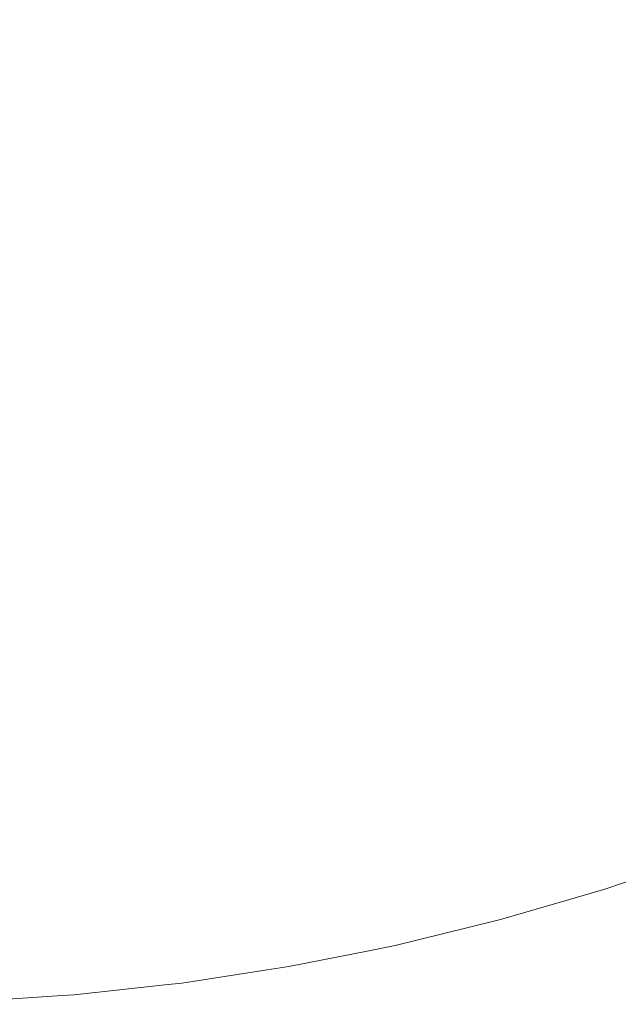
# Model space of a CAD drawing. Header units: centimetres. Extents: x -25.9 to 27.4, y -25.9 to -24.1.
# Tile 120 of 200: x 9.2845 to 9.3327, y -25.56 to -25.4808. Entities that reach past the tile are written whole.
import ezdxf

# ---------------------------------------------------------------- set-up
doc = ezdxf.new("R2010")
doc.units = ezdxf.units.CM
doc.header["$LTSCALE"] = 2.54
doc.layers.add('Lucido design-1', color=7, linetype='Continuous')

# ---------------------------------------------------------------- blocks, each defined once
blk = doc.blocks.new('Gruppo-4-1')
at = {"color": 7, "linetype": 'Continuous', "lineweight": 9}
blk.add_3dface([(-25.828561, -24.16, 708.420708), (-25.828561, -25.76, 708.420708), (27.271439, -25.76, 708.420708), (27.271439, -24.16, 708.420708)], dxfattribs=at)
for points, invisible_edges in [([(9.320702, -25.478931, 708.016492), (9.315467, -25.480967, 708.016492), (9.314085, -25.47717, 708.017613), (9.319155, -25.475199, 708.017613)], 15), ([(9.303711, -25.480441, 708.017613), (9.298426, -25.481734, 708.017613), (9.297542, -25.477744, 708.018563), (9.302653, -25.476493, 708.018563)], 15), ([(9.327527, -25.480282, 708.015205), (9.322227, -25.482614, 708.015205), (9.320702, -25.478931, 708.016492), (9.325842, -25.476669, 708.016492)], 15), ([(9.315467, -25.480967, 708.016492), (9.310149, -25.482772, 708.016492), (9.308934, -25.478919, 708.017613), (9.314085, -25.47717, 708.017613)], 15), ([(9.298426, -25.481734, 708.017613), (9.293091, -25.482796, 708.017613), (9.292381, -25.47877, 708.018563), (9.297542, -25.477744, 708.018563)], 15), ([(9.334533, -25.481203, 708.013754), (9.329186, -25.483839, 708.013754), (9.327527, -25.480282, 708.015205), (9.33272, -25.477721, 708.015205)], 15), ([(9.293091, -25.482796, 708.017613), (9.287714, -25.483623, 708.017613), (9.28718, -25.479571, 708.018563), (9.292381, -25.47877, 708.018563)], 15), ([(9.310149, -25.482772, 708.016492), (9.304756, -25.484344, 708.016492), (9.303711, -25.480441, 708.017613), (9.308934, -25.478919, 708.017613)], 15), ([(9.322227, -25.482614, 708.015205), (9.31683, -25.484713, 708.015205), (9.315467, -25.480967, 708.016492), (9.320702, -25.478931, 708.016492)], 15), ([(9.287714, -25.483623, 708.017613), (9.282306, -25.484216, 708.017613), (9.28195, -25.480143, 708.018563), (9.28718, -25.479571, 708.018563)], 15), ([(9.304756, -25.484344, 708.016492), (9.299301, -25.485679, 708.016492), (9.298426, -25.481734, 708.017613), (9.303711, -25.480441, 708.017613)], 15), ([(9.329186, -25.483839, 708.013754), (9.323729, -25.48624, 708.013754), (9.322227, -25.482614, 708.015205), (9.327527, -25.480282, 708.015205)], 15), ([(9.31683, -25.484713, 708.015205), (9.311347, -25.486574, 708.015205), (9.310149, -25.482772, 708.016492), (9.315467, -25.480967, 708.016492)], 15), ([(9.336314, -25.484624, 708.012141), (9.330816, -25.487335, 708.012141), (9.329186, -25.483839, 708.013754), (9.334533, -25.481203, 708.013754)], 15), ([(9.299301, -25.485679, 708.016492), (9.293792, -25.486775, 708.016492), (9.293091, -25.482796, 708.017613), (9.298426, -25.481734, 708.017613)], 15), ([(9.293792, -25.486775, 708.016492), (9.288241, -25.487629, 708.016492), (9.287714, -25.483623, 708.017613), (9.293091, -25.482796, 708.017613)], 15), ([(9.311347, -25.486574, 708.015205), (9.305788, -25.488194, 708.015205), (9.304756, -25.484344, 708.016492), (9.310149, -25.482772, 708.016492)], 15), ([(9.323729, -25.48624, 708.013754), (9.318173, -25.488401, 708.013754), (9.31683, -25.484713, 708.015205), (9.322227, -25.482614, 708.015205)], 15), ([(9.288241, -25.487629, 708.016492), (9.282658, -25.488241, 708.016492), (9.282306, -25.484216, 708.017613), (9.287714, -25.483623, 708.017613)], 15), ([(9.330816, -25.487335, 708.012141), (9.325205, -25.489804, 708.012141), (9.323729, -25.48624, 708.013754), (9.329186, -25.483839, 708.013754)], 15), ([(9.305788, -25.488194, 708.015205), (9.300164, -25.489571, 708.015205), (9.299301, -25.485679, 708.016492), (9.304756, -25.484344, 708.016492)], 15), ([(9.318173, -25.488401, 708.013754), (9.312528, -25.490317, 708.013754), (9.311347, -25.486574, 708.015205), (9.31683, -25.484713, 708.015205)], 15), ([(9.338061, -25.48798, 708.010369), (9.332415, -25.490764, 708.010369), (9.330816, -25.487335, 708.012141), (9.336314, -25.484624, 708.012141)], 15), ([(9.300164, -25.489571, 708.015205), (9.294485, -25.4907, 708.015205), (9.293792, -25.486775, 708.016492), (9.299301, -25.485679, 708.016492)], 15), ([(9.325205, -25.489804, 708.012141), (9.319492, -25.492026, 708.012141), (9.318173, -25.488401, 708.013754), (9.323729, -25.48624, 708.013754)], 15), ([(9.294485, -25.4907, 708.015205), (9.288762, -25.491581, 708.015205), (9.288241, -25.487629, 708.016492), (9.293792, -25.486775, 708.016492)], 15), ([(9.312528, -25.490317, 708.013754), (9.306804, -25.491986, 708.013754), (9.305788, -25.488194, 708.015205), (9.311347, -25.486574, 708.015205)], 15), ([(9.288762, -25.491581, 708.015205), (9.283006, -25.492212, 708.015205), (9.282658, -25.488241, 708.016492), (9.288241, -25.487629, 708.016492)], 15), ([(9.332415, -25.490764, 708.010369), (9.326653, -25.493299, 708.010369), (9.325205, -25.489804, 708.012141), (9.330816, -25.487335, 708.012141)], 15), ([(9.306804, -25.491986, 708.013754), (9.301013, -25.493403, 708.013754), (9.300164, -25.489571, 708.015205), (9.305788, -25.488194, 708.015205)], 15), ([(9.319492, -25.492026, 708.012141), (9.313687, -25.493996, 708.012141), (9.312528, -25.490317, 708.013754), (9.318173, -25.488401, 708.013754)], 15), ([(9.33977, -25.491264, 708.008444), (9.33398, -25.49412, 708.008444), (9.332415, -25.490764, 708.010369), (9.338061, -25.48798, 708.010369)], 15), ([(9.301013, -25.493403, 708.013754), (9.295166, -25.494566, 708.013754), (9.294485, -25.4907, 708.015205), (9.300164, -25.489571, 708.015205)], 15), ([(9.313687, -25.493996, 708.012141), (9.307802, -25.495712, 708.012141), (9.306804, -25.491986, 708.013754), (9.312528, -25.490317, 708.013754)], 15), ([(9.326653, -25.493299, 708.010369), (9.320786, -25.495581, 708.010369), (9.319492, -25.492026, 708.012141), (9.325205, -25.489804, 708.012141)], 15), ([(9.295166, -25.494566, 708.013754), (9.289274, -25.495473, 708.013754), (9.288762, -25.491581, 708.015205), (9.294485, -25.4907, 708.015205)], 15), ([(9.33398, -25.49412, 708.008444), (9.32807, -25.49672, 708.008444), (9.326653, -25.493299, 708.010369), (9.332415, -25.490764, 708.010369)], 15), ([(9.289274, -25.495473, 708.013754), (9.283348, -25.496122, 708.013754), (9.283006, -25.492212, 708.015205), (9.288762, -25.491581, 708.015205)], 15), ([(9.307802, -25.495712, 708.012141), (9.301848, -25.497169, 708.012141), (9.301013, -25.493403, 708.013754), (9.306804, -25.491986, 708.013754)], 15), ([(9.320786, -25.495581, 708.010369), (9.314825, -25.497604, 708.010369), (9.313687, -25.493996, 708.012141), (9.319492, -25.492026, 708.012141)], 15), ([(9.301848, -25.497169, 708.012141), (9.295836, -25.498364, 708.012141), (9.295166, -25.494566, 708.013754), (9.301013, -25.493403, 708.013754)], 15), ([(9.32807, -25.49672, 708.008444), (9.322052, -25.49906, 708.008444), (9.320786, -25.495581, 708.010369), (9.326653, -25.493299, 708.010369)], 15), ([(9.314825, -25.497604, 708.010369), (9.308782, -25.499366, 708.010369), (9.307802, -25.495712, 708.012141), (9.313687, -25.493996, 708.012141)], 15), ([(9.335508, -25.497397, 708.006367), (9.329454, -25.50006, 708.006367), (9.32807, -25.49672, 708.008444), (9.33398, -25.49412, 708.008444)], 15), ([(9.295836, -25.498364, 708.012141), (9.289777, -25.499297, 708.012141), (9.289274, -25.495473, 708.013754), (9.295166, -25.494566, 708.013754)], 15), ([(9.289777, -25.499297, 708.012141), (9.283684, -25.499964, 708.012141), (9.283348, -25.496122, 708.013754), (9.289274, -25.495473, 708.013754)], 15), ([(9.308782, -25.499366, 708.010369), (9.302667, -25.500862, 708.010369), (9.301848, -25.497169, 708.012141), (9.307802, -25.495712, 708.012141)], 15), ([(9.322052, -25.49906, 708.008444), (9.315938, -25.501135, 708.008444), (9.314825, -25.497604, 708.010369), (9.320786, -25.495581, 708.010369)], 15), ([(9.302667, -25.500862, 708.010369), (9.296493, -25.50209, 708.010369), (9.295836, -25.498364, 708.012141), (9.301848, -25.497169, 708.012141)], 15), ([(9.329454, -25.50006, 708.006367), (9.323289, -25.502458, 708.006367), (9.322052, -25.49906, 708.008444), (9.32807, -25.49672, 708.008444)], 15), ([(9.336996, -25.500589, 708.004144), (9.330802, -25.503315, 708.004144), (9.329454, -25.50006, 708.006367), (9.335508, -25.497397, 708.006367)], 15), ([(9.315938, -25.501135, 708.008444), (9.30974, -25.502942, 708.008444), (9.308782, -25.499366, 708.010369), (9.314825, -25.497604, 708.010369)], 15), ([(9.296493, -25.50209, 708.010369), (9.290271, -25.503048, 708.010369), (9.289777, -25.499297, 708.012141), (9.295836, -25.498364, 708.012141)], 15), ([(9.323289, -25.502458, 708.006367), (9.317026, -25.504584, 708.006367), (9.315938, -25.501135, 708.008444), (9.322052, -25.49906, 708.008444)], 15), ([(9.290271, -25.503048, 708.010369), (9.284014, -25.503733, 708.010369), (9.283684, -25.499964, 708.012141), (9.289777, -25.499297, 708.012141)], 15), ([(9.30974, -25.502942, 708.008444), (9.303468, -25.504477, 708.008444), (9.302667, -25.500862, 708.010369), (9.308782, -25.499366, 708.010369)], 15), ([(9.330802, -25.503315, 708.004144), (9.324494, -25.505768, 708.004144), (9.323289, -25.502458, 708.006367), (9.329454, -25.50006, 708.006367)], 15), ([(9.338444, -25.503693, 708.001777), (9.332112, -25.506479, 708.001777), (9.330802, -25.503315, 708.004144), (9.336996, -25.500589, 708.004144)], 15), ([(9.303468, -25.504477, 708.008444), (9.297136, -25.505736, 708.008444), (9.296493, -25.50209, 708.010369), (9.302667, -25.500862, 708.010369)], 15), ([(9.317026, -25.504584, 708.006367), (9.310676, -25.506435, 708.006367), (9.30974, -25.502942, 708.008444), (9.315938, -25.501135, 708.008444)], 15), ([(9.297136, -25.505736, 708.008444), (9.290754, -25.506719, 708.008444), (9.290271, -25.503048, 708.010369), (9.296493, -25.50209, 708.010369)], 15), ([(9.310676, -25.506435, 708.006367), (9.304251, -25.508007, 708.006367), (9.303468, -25.504477, 708.008444), (9.30974, -25.502942, 708.008444)], 15), ([(9.324494, -25.505768, 708.004144), (9.318085, -25.507944, 708.004144), (9.317026, -25.504584, 708.006367), (9.323289, -25.502458, 708.006367)], 15), ([(9.290754, -25.506719, 708.008444), (9.284336, -25.507421, 708.008444), (9.284014, -25.503733, 708.010369), (9.290271, -25.503048, 708.010369)], 15), ([(9.332112, -25.506479, 708.001777), (9.325665, -25.508986, 708.001777), (9.324494, -25.505768, 708.004144), (9.330802, -25.503315, 708.004144)], 15), ([(9.339847, -25.506702, 707.999273), (9.333383, -25.509546, 707.999273), (9.332112, -25.506479, 708.001777), (9.338444, -25.503693, 708.001777)], 15), ([(9.304251, -25.508007, 708.006367), (9.297764, -25.509297, 708.006367), (9.297136, -25.505736, 708.008444), (9.303468, -25.504477, 708.008444)], 15), ([(9.318085, -25.507944, 708.004144), (9.311587, -25.509838, 708.004144), (9.310676, -25.506435, 708.006367), (9.317026, -25.504584, 708.006367)], 15), ([(9.297764, -25.509297, 708.006367), (9.291226, -25.510303, 708.006367), (9.290754, -25.506719, 708.008444), (9.297136, -25.505736, 708.008444)], 15), ([(9.325665, -25.508986, 708.001777), (9.319115, -25.511209, 708.001777), (9.318085, -25.507944, 708.004144), (9.324494, -25.505768, 708.004144)], 15), ([(9.291226, -25.510303, 708.006367), (9.284651, -25.511023, 708.006367), (9.284336, -25.507421, 708.008444), (9.290754, -25.506719, 708.008444)], 15), ([(9.311587, -25.509838, 708.004144), (9.305013, -25.511446, 708.004144), (9.304251, -25.508007, 708.006367), (9.310676, -25.506435, 708.006367)], 15), ([(9.333383, -25.509546, 707.999273), (9.326801, -25.512106, 707.999273), (9.325665, -25.508986, 708.001777), (9.332112, -25.506479, 708.001777)], 15), ([(9.284651, -25.511023, 708.006367), (9.278051, -25.511456, 708.006367), (9.277894, -25.507844, 708.008444), (9.284336, -25.507421, 708.008444)], 15), ([(9.305013, -25.511446, 708.004144), (9.298375, -25.512767, 708.004144), (9.297764, -25.509297, 708.006367), (9.304251, -25.508007, 708.006367)], 15), ([(9.319115, -25.511209, 708.001777), (9.312474, -25.513145, 708.001777), (9.311587, -25.509838, 708.004144), (9.318085, -25.507944, 708.004144)], 15), ([(9.298375, -25.512767, 708.004144), (9.291686, -25.513796, 708.004144), (9.291226, -25.510303, 708.006367), (9.297764, -25.509297, 708.006367)], 15), ([(9.326801, -25.512106, 707.999273), (9.320113, -25.514376, 707.999273), (9.319115, -25.511209, 708.001777), (9.325665, -25.508986, 708.001777)], 15), ([(9.312474, -25.513145, 708.001777), (9.305755, -25.514789, 708.001777), (9.305013, -25.511446, 708.004144), (9.311587, -25.509838, 708.004144)], 15), ([(9.334611, -25.512512, 707.996635), (9.327898, -25.515122, 707.996635), (9.326801, -25.512106, 707.999273), (9.333383, -25.509546, 707.999273)], 15), ([(9.291686, -25.513796, 708.004144), (9.284958, -25.514533, 708.004144), (9.284651, -25.511023, 708.006367), (9.291226, -25.510303, 708.006367)], 15), ([(9.284958, -25.514533, 708.004144), (9.278205, -25.514976, 708.004144), (9.278051, -25.511456, 708.006367), (9.284651, -25.511023, 708.006367)], 15), ([(9.305755, -25.514789, 708.001777), (9.29897, -25.516139, 708.001777), (9.298375, -25.512767, 708.004144), (9.305013, -25.511446, 708.004144)], 15), ([(9.320113, -25.514376, 707.999273), (9.313333, -25.516352, 707.999273), (9.312474, -25.513145, 708.001777), (9.319115, -25.511209, 708.001777)], 15), ([(9.327898, -25.515122, 707.996635), (9.321078, -25.517437, 707.996635), (9.320113, -25.514376, 707.999273), (9.326801, -25.512106, 707.999273)], 15), ([(9.335796, -25.515372, 707.993869), (9.328957, -25.518031, 707.993869), (9.327898, -25.515122, 707.996635), (9.334611, -25.512512, 707.996635)], 15), ([(9.29897, -25.516139, 708.001777), (9.292133, -25.517191, 708.001777), (9.291686, -25.513796, 708.004144), (9.298375, -25.512767, 708.004144)], 15), ([(9.313333, -25.516352, 707.999273), (9.306473, -25.518031, 707.999273), (9.305755, -25.514789, 708.001777), (9.312474, -25.513145, 708.001777)], 15), ([(9.292133, -25.517191, 708.001777), (9.285257, -25.517944, 708.001777), (9.284958, -25.514533, 708.004144), (9.291686, -25.513796, 708.004144)], 15), ([(9.285257, -25.517944, 708.001777), (9.278354, -25.518397, 708.001777), (9.278205, -25.514976, 708.004144), (9.284958, -25.514533, 708.004144)], 15), ([(9.306473, -25.518031, 707.999273), (9.299547, -25.519408, 707.999273), (9.29897, -25.516139, 708.001777), (9.305755, -25.514789, 708.001777)], 15), ([(9.321078, -25.517437, 707.996635), (9.314164, -25.519453, 707.996635), (9.313333, -25.516352, 707.999273), (9.320113, -25.514376, 707.999273)], 15), ([(9.328957, -25.518031, 707.993869), (9.322009, -25.520389, 707.993869), (9.321078, -25.517437, 707.996635), (9.327898, -25.515122, 707.996635)], 15), ([(9.336767, -25.517716, 707.991419), (9.329825, -25.520416, 707.991419), (9.328957, -25.518031, 707.993869), (9.335796, -25.515372, 707.993869)], 15), ([(9.299547, -25.519408, 707.999273), (9.292567, -25.520483, 707.999273), (9.292133, -25.517191, 708.001777), (9.29897, -25.516139, 708.001777)], 15), ([(9.314164, -25.519453, 707.996635), (9.307168, -25.521165, 707.996635), (9.306473, -25.518031, 707.999273), (9.313333, -25.516352, 707.999273)], 15), ([(9.292567, -25.520483, 707.999273), (9.285546, -25.521252, 707.999273), (9.285257, -25.517944, 708.001777), (9.292133, -25.517191, 708.001777)], 15), ([(9.285546, -25.521252, 707.999273), (9.278499, -25.521713, 707.999273), (9.278354, -25.518397, 708.001777), (9.285257, -25.517944, 708.001777)], 15), ([(9.307168, -25.521165, 707.996635), (9.300104, -25.52257, 707.996635), (9.299547, -25.519408, 707.999273), (9.306473, -25.518031, 707.999273)], 15), ([(9.322009, -25.520389, 707.993869), (9.314965, -25.522443, 707.993869), (9.314164, -25.519453, 707.996635), (9.321078, -25.517437, 707.996635)], 15), ([(9.329825, -25.520416, 707.991419), (9.322772, -25.52281, 707.991419), (9.322009, -25.520389, 707.993869), (9.328957, -25.518031, 707.993869)], 15), ([(9.337865, -25.520367, 707.988429), (9.330806, -25.523112, 707.988429), (9.329825, -25.520416, 707.991419), (9.336767, -25.517716, 707.991419)], 15), ([(9.300104, -25.52257, 707.996635), (9.292986, -25.523665, 707.996635), (9.292567, -25.520483, 707.999273), (9.299547, -25.519408, 707.999273)], 15), ([(9.314965, -25.522443, 707.993869), (9.307838, -25.524187, 707.993869), (9.307168, -25.521165, 707.996635), (9.314164, -25.519453, 707.996635)], 15), ([(9.322772, -25.52281, 707.991419), (9.315622, -25.524894, 707.991419), (9.314965, -25.522443, 707.993869), (9.322009, -25.520389, 707.993869)], 15), ([(9.330806, -25.523112, 707.988429), (9.323635, -25.525546, 707.988429), (9.322772, -25.52281, 707.991419), (9.329825, -25.520416, 707.991419)], 15), ([(9.338913, -25.522899, 707.985324), (9.331744, -25.525687, 707.985324), (9.330806, -25.523112, 707.988429), (9.337865, -25.520367, 707.988429)], 15), ([(9.285826, -25.52445, 707.996635), (9.278639, -25.524921, 707.996635), (9.278499, -25.521713, 707.999273), (9.285546, -25.521252, 707.999273)], 15), ([(9.292986, -25.523665, 707.996635), (9.285826, -25.52445, 707.996635), (9.285546, -25.521252, 707.999273), (9.292567, -25.520483, 707.999273)], 15), ([(9.307838, -25.524187, 707.993869), (9.300642, -25.525618, 707.993869), (9.300104, -25.52257, 707.996635), (9.307168, -25.521165, 707.996635)], 15), ([(9.300642, -25.525618, 707.993869), (9.29339, -25.526734, 707.993869), (9.292986, -25.523665, 707.996635), (9.300104, -25.52257, 707.996635)], 15), ([(9.315622, -25.524894, 707.991419), (9.308387, -25.526664, 707.991419), (9.307838, -25.524187, 707.993869), (9.314965, -25.522443, 707.993869)], 15), ([(9.323635, -25.525546, 707.988429), (9.316364, -25.527665, 707.988429), (9.315622, -25.524894, 707.991419), (9.322772, -25.52281, 707.991419)], 15), ([(9.331744, -25.525687, 707.985324), (9.324459, -25.52816, 707.985324), (9.323635, -25.525546, 707.988429), (9.330806, -25.523112, 707.988429)], 15), ([(9.339911, -25.525308, 707.982112), (9.332636, -25.528137, 707.982112), (9.331744, -25.525687, 707.985324), (9.338913, -25.522899, 707.985324)], 15), ([(9.29339, -25.526734, 707.993869), (9.286096, -25.527533, 707.993869), (9.285826, -25.52445, 707.996635), (9.292986, -25.523665, 707.996635)], 15), ([(9.308387, -25.526664, 707.991419), (9.301082, -25.528117, 707.991419), (9.300642, -25.525618, 707.993869), (9.307838, -25.524187, 707.993869)], 15), ([(9.286096, -25.527533, 707.993869), (9.278774, -25.528013, 707.993869), (9.278639, -25.524921, 707.996635), (9.285826, -25.52445, 707.996635)], 15), ([(9.316364, -25.527665, 707.988429), (9.309008, -25.529465, 707.988429), (9.308387, -25.526664, 707.991419), (9.315622, -25.524894, 707.991419)], 15), ([(9.301082, -25.528117, 707.991419), (9.293721, -25.52925, 707.991419), (9.29339, -25.526734, 707.993869), (9.300642, -25.525618, 707.993869)], 15), ([(9.324459, -25.52816, 707.985324), (9.317074, -25.530312, 707.985324), (9.316364, -25.527665, 707.988429), (9.323635, -25.525546, 707.988429)], 15), ([(9.332636, -25.528137, 707.982112), (9.325243, -25.530647, 707.982112), (9.324459, -25.52816, 707.985324), (9.331744, -25.525687, 707.985324)], 15), ([(9.340857, -25.52759, 707.978797), (9.333481, -25.530459, 707.978797), (9.332636, -25.528137, 707.982112), (9.339911, -25.525308, 707.982112)], 15), ([(9.293721, -25.52925, 707.991419), (9.286317, -25.530061, 707.991419), (9.286096, -25.527533, 707.993869), (9.29339, -25.526734, 707.993869)], 15), ([(9.309008, -25.529465, 707.988429), (9.30158, -25.530943, 707.988429), (9.301082, -25.528117, 707.991419), (9.308387, -25.526664, 707.991419)], 15), ([(9.286317, -25.530061, 707.991419), (9.278885, -25.530548, 707.991419), (9.278774, -25.528013, 707.993869), (9.286096, -25.527533, 707.993869)], 15), ([(9.30158, -25.530943, 707.988429), (9.294095, -25.532095, 707.988429), (9.293721, -25.52925, 707.991419), (9.301082, -25.528117, 707.991419)], 15), ([(9.317074, -25.530312, 707.985324), (9.309601, -25.532141, 707.985324), (9.309008, -25.529465, 707.988429), (9.316364, -25.527665, 707.988429)], 15), ([(9.325243, -25.530647, 707.982112), (9.317749, -25.532831, 707.982112), (9.317074, -25.530312, 707.985324), (9.324459, -25.52816, 707.985324)], 15), ([(9.333481, -25.530459, 707.978797), (9.325986, -25.533003, 707.978797), (9.325243, -25.530647, 707.982112), (9.332636, -25.528137, 707.982112)], 15), ([(9.294095, -25.532095, 707.988429), (9.286567, -25.532919, 707.988429), (9.286317, -25.530061, 707.991419), (9.293721, -25.52925, 707.991419)], 15), ([(9.309601, -25.532141, 707.985324), (9.302056, -25.533642, 707.985324), (9.30158, -25.530943, 707.988429), (9.309008, -25.529465, 707.988429)], 15), ([(9.286567, -25.532919, 707.988429), (9.27901, -25.533415, 707.988429), (9.278885, -25.530548, 707.991419), (9.286317, -25.530061, 707.991419)], 15), ([(9.317749, -25.532831, 707.982112), (9.310166, -25.534687, 707.982112), (9.309601, -25.532141, 707.985324), (9.317074, -25.530312, 707.985324)], 15), ([(9.325986, -25.533003, 707.978797), (9.318388, -25.535218, 707.978797), (9.317749, -25.532831, 707.982112), (9.325243, -25.530647, 707.982112)], 15), ([(9.334277, -25.532648, 707.975386), (9.326687, -25.535225, 707.975386), (9.325986, -25.533003, 707.978797), (9.333481, -25.530459, 707.978797)], 15), ([(9.302056, -25.533642, 707.985324), (9.294453, -25.534812, 707.985324), (9.294095, -25.532095, 707.988429), (9.30158, -25.530943, 707.988429)], 15), ([(9.294453, -25.534812, 707.985324), (9.286806, -25.53565, 707.985324), (9.286567, -25.532919, 707.988429), (9.294095, -25.532095, 707.988429)], 15), ([(9.310166, -25.534687, 707.982112), (9.302509, -25.53621, 707.982112), (9.302056, -25.533642, 707.985324), (9.309601, -25.532141, 707.985324)], 15), ([(9.286806, -25.53565, 707.985324), (9.27913, -25.536153, 707.985324), (9.27901, -25.533415, 707.988429), (9.286567, -25.532919, 707.988429)], 15), ([(9.318388, -25.535218, 707.978797), (9.3107, -25.537099, 707.978797), (9.310166, -25.534687, 707.982112), (9.317749, -25.532831, 707.982112)], 15), ([(9.326687, -25.535225, 707.975386), (9.318991, -25.537468, 707.975386), (9.318388, -25.535218, 707.978797), (9.325986, -25.533003, 707.978797)], 15), ([(9.335024, -25.534701, 707.971885), (9.327344, -25.537308, 707.971885), (9.326687, -25.535225, 707.975386), (9.334277, -25.532648, 707.975386)], 15), ([(9.302509, -25.53621, 707.982112), (9.294793, -25.537397, 707.982112), (9.294453, -25.534812, 707.985324), (9.302056, -25.533642, 707.985324)], 15), ([(9.3107, -25.537099, 707.978797), (9.302938, -25.538643, 707.978797), (9.302509, -25.53621, 707.982112), (9.310166, -25.534687, 707.982112)], 15), ([(9.335721, -25.536615, 707.968299), (9.327956, -25.539251, 707.968299), (9.327344, -25.537308, 707.971885), (9.335024, -25.534701, 707.971885)], 15), ([(9.294793, -25.537397, 707.982112), (9.287033, -25.538247, 707.982112), (9.286806, -25.53565, 707.985324), (9.294453, -25.534812, 707.985324)], 15), ([(9.318991, -25.537468, 707.975386), (9.311205, -25.539373, 707.975386), (9.3107, -25.537099, 707.978797), (9.318388, -25.535218, 707.978797)], 15), ([(9.327344, -25.537308, 707.971885), (9.319556, -25.539578, 707.971885), (9.318991, -25.537468, 707.975386), (9.326687, -25.535225, 707.975386)], 15), ([(9.287033, -25.538247, 707.982112), (9.279243, -25.538758, 707.982112), (9.27913, -25.536153, 707.985324), (9.286806, -25.53565, 707.985324)], 15), ([(9.302938, -25.538643, 707.978797), (9.295116, -25.539847, 707.978797), (9.294793, -25.537397, 707.982112), (9.302509, -25.53621, 707.982112)], 15), ([(9.311205, -25.539373, 707.975386), (9.303343, -25.540937, 707.975386), (9.302938, -25.538643, 707.978797), (9.3107, -25.537099, 707.978797)], 15), ([(9.336366, -25.538387, 707.964636), (9.328523, -25.541049, 707.964636), (9.327956, -25.539251, 707.968299), (9.335721, -25.536615, 707.968299)], 15), ([(9.295116, -25.539847, 707.978797), (9.287249, -25.540708, 707.978797), (9.287033, -25.538247, 707.982112), (9.294793, -25.537397, 707.982112)], 15), ([(9.319556, -25.539578, 707.971885), (9.311677, -25.541506, 707.971885), (9.311205, -25.539373, 707.975386), (9.318991, -25.537468, 707.975386)], 15), ([(9.327956, -25.539251, 707.968299), (9.320083, -25.541545, 707.968299), (9.319556, -25.539578, 707.971885), (9.327344, -25.537308, 707.971885)], 15), ([(9.287249, -25.540708, 707.978797), (9.279351, -25.541226, 707.978797), (9.279243, -25.538758, 707.982112), (9.287033, -25.538247, 707.982112)], 15), ([(9.303343, -25.540937, 707.975386), (9.29542, -25.542156, 707.975386), (9.295116, -25.539847, 707.978797), (9.302938, -25.538643, 707.978797)], 15), ([(9.336958, -25.540014, 707.960902), (9.329044, -25.542701, 707.960902), (9.328523, -25.541049, 707.964636), (9.336366, -25.538387, 707.964636)], 15), ([(9.311677, -25.541506, 707.971885), (9.303722, -25.543088, 707.971885), (9.303343, -25.540937, 707.975386), (9.311205, -25.539373, 707.975386)], 15), ([(9.328523, -25.541049, 707.964636), (9.320572, -25.543367, 707.964636), (9.320083, -25.541545, 707.968299), (9.327956, -25.539251, 707.968299)], 15), ([(9.29542, -25.542156, 707.975386), (9.287452, -25.543029, 707.975386), (9.287249, -25.540708, 707.978797), (9.295116, -25.539847, 707.978797)], 15), ([(9.320083, -25.541545, 707.968299), (9.312118, -25.543494, 707.968299), (9.311677, -25.541506, 707.971885), (9.319556, -25.539578, 707.971885)], 15), ([(9.337497, -25.541494, 707.957103), (9.329518, -25.544203, 707.957103), (9.329044, -25.542701, 707.960902), (9.336958, -25.540014, 707.960902)], 15), ([(9.287452, -25.543029, 707.975386), (9.279453, -25.543553, 707.975386), (9.279351, -25.541226, 707.978797), (9.287249, -25.540708, 707.978797)], 15), ([(9.303722, -25.543088, 707.971885), (9.295705, -25.544322, 707.971885), (9.29542, -25.542156, 707.975386), (9.303343, -25.540937, 707.975386)], 15), ([(9.329044, -25.542701, 707.960902), (9.32102, -25.545039, 707.960902), (9.320572, -25.543367, 707.964636), (9.328523, -25.541049, 707.964636)], 15), ([(9.312118, -25.543494, 707.968299), (9.304076, -25.545094, 707.968299), (9.303722, -25.543088, 707.971885), (9.311677, -25.541506, 707.971885)], 15), ([(9.320572, -25.543367, 707.964636), (9.312526, -25.545335, 707.964636), (9.312118, -25.543494, 707.968299), (9.320083, -25.541545, 707.968299)], 15), ([(9.337982, -25.542825, 707.953245), (9.329943, -25.545554, 707.953245), (9.329518, -25.544203, 707.957103), (9.337497, -25.541494, 707.957103)], 15), ([(9.295705, -25.544322, 707.971885), (9.287642, -25.545205, 707.971885), (9.287452, -25.543029, 707.975386), (9.29542, -25.542156, 707.975386)], 15), ([(9.287642, -25.545205, 707.971885), (9.279548, -25.545736, 707.971885), (9.279453, -25.543553, 707.975386), (9.287452, -25.543029, 707.975386)], 15), ([(9.304076, -25.545094, 707.968299), (9.295971, -25.546342, 707.968299), (9.295705, -25.544322, 707.971885), (9.303722, -25.543088, 707.971885)], 15), ([(9.32102, -25.545039, 707.960902), (9.312901, -25.547026, 707.960902), (9.312526, -25.545335, 707.964636), (9.320572, -25.543367, 707.964636)], 15), ([(9.329518, -25.544203, 707.957103), (9.321427, -25.546561, 707.957103), (9.32102, -25.545039, 707.960902), (9.329044, -25.542701, 707.960902)], 15), ([(9.338411, -25.544005, 707.949337), (9.330321, -25.546752, 707.949337), (9.329943, -25.545554, 707.953245), (9.337982, -25.542825, 707.953245)], 15), ([(9.312526, -25.545335, 707.964636), (9.304403, -25.546951, 707.964636), (9.304076, -25.545094, 707.968299), (9.312118, -25.543494, 707.968299)], 15), ([(9.329943, -25.545554, 707.953245), (9.321794, -25.547929, 707.953245), (9.321427, -25.546561, 707.957103), (9.329518, -25.544203, 707.957103)], 15), ([(9.338785, -25.545033, 707.945383), (9.33065, -25.547794, 707.945383), (9.330321, -25.546752, 707.949337), (9.338411, -25.544005, 707.949337)], 15), ([(9.295971, -25.546342, 707.968299), (9.287819, -25.547234, 707.968299), (9.287642, -25.545205, 707.971885), (9.295705, -25.544322, 707.971885)], 15), ([(9.287819, -25.547234, 707.968299), (9.279637, -25.547771, 707.968299), (9.279548, -25.545736, 707.971885), (9.287642, -25.545205, 707.971885)], 15), ([(9.304403, -25.546951, 707.964636), (9.296217, -25.548211, 707.964636), (9.295971, -25.546342, 707.968299), (9.304076, -25.545094, 707.968299)], 15), ([(9.312901, -25.547026, 707.960902), (9.304704, -25.548657, 707.960902), (9.304403, -25.546951, 707.964636), (9.312526, -25.545335, 707.964636)], 15), ([(9.321427, -25.546561, 707.957103), (9.313242, -25.548564, 707.957103), (9.312901, -25.547026, 707.960902), (9.32102, -25.545039, 707.960902)], 15), ([(9.330321, -25.546752, 707.949337), (9.322119, -25.549142, 707.949337), (9.321794, -25.547929, 707.953245), (9.329943, -25.545554, 707.953245)], 15), ([(9.339103, -25.545907, 707.941392), (9.33093, -25.548681, 707.941392), (9.33065, -25.547794, 707.945383), (9.338785, -25.545033, 707.945383)], 15), ([(9.296217, -25.548211, 707.964636), (9.287984, -25.549113, 707.964636), (9.287819, -25.547234, 707.968299), (9.295971, -25.546342, 707.968299)], 15), ([(9.321794, -25.547929, 707.953245), (9.313549, -25.549947, 707.953245), (9.313242, -25.548564, 707.957103), (9.321427, -25.546561, 707.957103)], 15), ([(9.339365, -25.546625, 707.937369), (9.331159, -25.54941, 707.937369), (9.33093, -25.548681, 707.941392), (9.339103, -25.545907, 707.941392)], 15), ([(9.287984, -25.549113, 707.964636), (9.279719, -25.549654, 707.964636), (9.279637, -25.547771, 707.968299), (9.287819, -25.547234, 707.968299)], 15), ([(9.304704, -25.548657, 707.960902), (9.296443, -25.549928, 707.960902), (9.296217, -25.548211, 707.964636), (9.304403, -25.546951, 707.964636)], 15), ([(9.313242, -25.548564, 707.957103), (9.304977, -25.550208, 707.957103), (9.304704, -25.548657, 707.960902), (9.312901, -25.547026, 707.960902)], 15), ([(9.33065, -25.547794, 707.945383), (9.322402, -25.550199, 707.945383), (9.322119, -25.549142, 707.949337), (9.330321, -25.546752, 707.949337)], 15), ([(9.339569, -25.547188, 707.933322), (9.33134, -25.549982, 707.933322), (9.331159, -25.54941, 707.937369), (9.339365, -25.546625, 707.937369)], 15), ([(9.339717, -25.547594, 707.929258), (9.33147, -25.550394, 707.929258), (9.33134, -25.549982, 707.933322), (9.339569, -25.547188, 707.933322)], 15), ([(9.322119, -25.549142, 707.949337), (9.313821, -25.551173, 707.949337), (9.313549, -25.549947, 707.953245), (9.321794, -25.547929, 707.953245)], 15), ([(9.33093, -25.548681, 707.941392), (9.322643, -25.551096, 707.941392), (9.322402, -25.550199, 707.945383), (9.33065, -25.547794, 707.945383)], 15), ([(9.339808, -25.547844, 707.925183), (9.33155, -25.550648, 707.925183), (9.33147, -25.550394, 707.929258), (9.339717, -25.547594, 707.929258)], 15), ([(9.339842, -25.547937, 707.921253), (9.331579, -25.550742, 707.921253), (9.33155, -25.550648, 707.925183), (9.339808, -25.547844, 707.925183)], 15), ([(9.336683, -25.549011, 707.920708), (9.33158, -25.550743, 707.920708), (9.331579, -25.550742, 707.921253), (9.339842, -25.547937, 707.921253)], 14), ([(9.339849, -25.547957, 707.718736), (9.331586, -25.550762, 707.718736), (9.33158, -25.550743, 707.720708), (9.336683, -25.549011, 707.720708)], 11), ([(9.339903, -25.548106, 707.714748), (9.331633, -25.550913, 707.714748), (9.331586, -25.550762, 707.718736), (9.339849, -25.547957, 707.718736)], 15), ([(9.340012, -25.548404, 707.710763), (9.331729, -25.551216, 707.710763), (9.331633, -25.550913, 707.714748), (9.339903, -25.548106, 707.714748)], 15), ([(9.296443, -25.549928, 707.960902), (9.288135, -25.550838, 707.960902), (9.287984, -25.549113, 707.964636), (9.296217, -25.548211, 707.964636)], 15), ([(9.304977, -25.550208, 707.957103), (9.296649, -25.55149, 707.957103), (9.296443, -25.549928, 707.960902), (9.304704, -25.548657, 707.960902)], 15), ([(9.313549, -25.549947, 707.953245), (9.305223, -25.551603, 707.953245), (9.304977, -25.550208, 707.957103), (9.313242, -25.548564, 707.957103)], 15), ([(9.331159, -25.54941, 707.937369), (9.322841, -25.551835, 707.937369), (9.322643, -25.551096, 707.941392), (9.33093, -25.548681, 707.941392)], 15), ([(9.340176, -25.548853, 707.706789), (9.331872, -25.551672, 707.706789), (9.331729, -25.551216, 707.710763), (9.340012, -25.548404, 707.710763)], 15), ([(9.340394, -25.549452, 707.702832), (9.332064, -25.55228, 707.702832), (9.331872, -25.551672, 707.706789), (9.340176, -25.548853, 707.706789)], 15), ([(9.288135, -25.550838, 707.960902), (9.279795, -25.551385, 707.960902), (9.279719, -25.549654, 707.964636), (9.287984, -25.549113, 707.964636)], 15), ([(9.322402, -25.550199, 707.945383), (9.314057, -25.55224, 707.945383), (9.313821, -25.551173, 707.949337), (9.322119, -25.549142, 707.949337)], 15), ([(9.33134, -25.549982, 707.933322), (9.322996, -25.552414, 707.933322), (9.322841, -25.551835, 707.937369), (9.331159, -25.54941, 707.937369)], 15), ([(9.33158, -25.550743, 707.920708), (9.336683, -25.549011, 707.920708), (9.336683, -25.549011, 707.720708), (9.33158, -25.550743, 707.720708)], 10), ([(9.340666, -25.550201, 707.698898), (9.332304, -25.553039, 707.698898), (9.332064, -25.55228, 707.702832), (9.340394, -25.549452, 707.702832)], 15), ([(9.296649, -25.55149, 707.957103), (9.288272, -25.552407, 707.957103), (9.288135, -25.550838, 707.960902), (9.296443, -25.549928, 707.960902)], 15), ([(9.305223, -25.551603, 707.953245), (9.296834, -25.552894, 707.953245), (9.296649, -25.55149, 707.957103), (9.304977, -25.550208, 707.957103)], 15), ([(9.313821, -25.551173, 707.949337), (9.305441, -25.55284, 707.949337), (9.305223, -25.551603, 707.953245), (9.313549, -25.549947, 707.953245)], 15), ([(9.322643, -25.551096, 707.941392), (9.314258, -25.553148, 707.941392), (9.314057, -25.55224, 707.945383), (9.322402, -25.550199, 707.945383)], 15), ([(9.33147, -25.550394, 707.929258), (9.323108, -25.552831, 707.929258), (9.322996, -25.552414, 707.933322), (9.33134, -25.549982, 707.933322)], 15), ([(9.33155, -25.550648, 707.925183), (9.323176, -25.553088, 707.925183), (9.323108, -25.552831, 707.929258), (9.33147, -25.550394, 707.929258)], 15), ([(9.340993, -25.551098, 707.694995), (9.332591, -25.55395, 707.694995), (9.332304, -25.553039, 707.698898), (9.340666, -25.550201, 707.698898)], 15), ([(9.288272, -25.552407, 707.957103), (9.279863, -25.552958, 707.957103), (9.279795, -25.551385, 707.960902), (9.288135, -25.550838, 707.960902)], 15), ([(9.314057, -25.55224, 707.945383), (9.305631, -25.553917, 707.945383), (9.305441, -25.55284, 707.949337), (9.313821, -25.551173, 707.949337)], 15), ([(9.322841, -25.551835, 707.937369), (9.314424, -25.553895, 707.937369), (9.314258, -25.553148, 707.941392), (9.322643, -25.551096, 707.941392)], 15), ([(9.331579, -25.550742, 707.921253), (9.323202, -25.553184, 707.921253), (9.323176, -25.553088, 707.925183), (9.33155, -25.550648, 707.925183)], 15), ([(9.328739, -25.551571, 707.920708), (9.323202, -25.553185, 707.920708), (9.323202, -25.553184, 707.921253), (9.331579, -25.550742, 707.921253)], 14), ([(9.331586, -25.550762, 707.718736), (9.323207, -25.553204, 707.718736), (9.323202, -25.553185, 707.720708), (9.328739, -25.551571, 707.720708)], 11), ([(9.331633, -25.550913, 707.714748), (9.323248, -25.553357, 707.714748), (9.323207, -25.553204, 707.718736), (9.331586, -25.550762, 707.718736)], 15), ([(9.331729, -25.551216, 707.710763), (9.323331, -25.553664, 707.710763), (9.323248, -25.553357, 707.714748), (9.331633, -25.550913, 707.714748)], 15), ([(9.331872, -25.551672, 707.706789), (9.323454, -25.554125, 707.706789), (9.323331, -25.553664, 707.710763), (9.331729, -25.551216, 707.710763)], 15), ([(9.331579, -25.550742, 707.921253), (9.33158, -25.550743, 707.920708), (9.328739, -25.551571, 707.920708)], 9), ([(9.328739, -25.551571, 707.720708), (9.33158, -25.550743, 707.720708), (9.331586, -25.550762, 707.718736)], 10), ([(9.33158, -25.550743, 707.720708), (9.328739, -25.551571, 707.720708), (9.328739, -25.551571, 707.920708), (9.33158, -25.550743, 707.920708)], 10), ([(9.341373, -25.552144, 707.691128), (9.332925, -25.555011, 707.691128), (9.332591, -25.55395, 707.694995), (9.340993, -25.551098, 707.694995)], 15), ([(9.296834, -25.552894, 707.953245), (9.288395, -25.553818, 707.953245), (9.288272, -25.552407, 707.957103), (9.296649, -25.55149, 707.957103)], 15), ([(9.305441, -25.55284, 707.949337), (9.296998, -25.554139, 707.949337), (9.296834, -25.552894, 707.953245), (9.305223, -25.551603, 707.953245)], 15), ([(9.322996, -25.552414, 707.933322), (9.314554, -25.554479, 707.933322), (9.314424, -25.553895, 707.937369), (9.322841, -25.551835, 707.937369)], 15), ([(9.323202, -25.553185, 707.920708), (9.328739, -25.551571, 707.920708), (9.328739, -25.551571, 707.720708), (9.323202, -25.553185, 707.720708)], 10), ([(9.332064, -25.55228, 707.702832), (9.323619, -25.554741, 707.702832), (9.323454, -25.554125, 707.706789), (9.331872, -25.551672, 707.706789)], 15), ([(9.288395, -25.553818, 707.953245), (9.279925, -25.554374, 707.953245), (9.279863, -25.552958, 707.957103), (9.288272, -25.552407, 707.957103)], 15), ([(9.296998, -25.554139, 707.949337), (9.288505, -25.555069, 707.949337), (9.288395, -25.553818, 707.953245), (9.296834, -25.552894, 707.953245)], 15), ([(9.305631, -25.553917, 707.945383), (9.29714, -25.555223, 707.945383), (9.296998, -25.554139, 707.949337), (9.305441, -25.55284, 707.949337)], 15), ([(9.314258, -25.553148, 707.941392), (9.305793, -25.554832, 707.941392), (9.305631, -25.553917, 707.945383), (9.314057, -25.55224, 707.945383)], 15), ([(9.323108, -25.552831, 707.929258), (9.314647, -25.554902, 707.929258), (9.314554, -25.554479, 707.933322), (9.322996, -25.552414, 707.933322)], 15), ([(9.323176, -25.553088, 707.925183), (9.314705, -25.555161, 707.925183), (9.314647, -25.554902, 707.929258), (9.323108, -25.552831, 707.929258)], 15), ([(9.332304, -25.553039, 707.698898), (9.323825, -25.555511, 707.698898), (9.323619, -25.554741, 707.702832), (9.332064, -25.55228, 707.702832)], 15), ([(9.314424, -25.553895, 707.937369), (9.305926, -25.555585, 707.937369), (9.305793, -25.554832, 707.941392), (9.314258, -25.553148, 707.941392)], 15), ([(9.323202, -25.553184, 707.921253), (9.314726, -25.555258, 707.921253), (9.314705, -25.555161, 707.925183), (9.323176, -25.553088, 707.925183)], 15), ([(9.320703, -25.553797, 707.920708), (9.314726, -25.555259, 707.920708), (9.314726, -25.555258, 707.921253), (9.323202, -25.553184, 707.921253)], 14), ([(9.323207, -25.553204, 707.718736), (9.314731, -25.555278, 707.718736), (9.314726, -25.555259, 707.720708), (9.320703, -25.553797, 707.720708)], 11), ([(9.323248, -25.553357, 707.714748), (9.314765, -25.555433, 707.714748), (9.314731, -25.555278, 707.718736), (9.323207, -25.553204, 707.718736)], 15), ([(9.323331, -25.553664, 707.710763), (9.314834, -25.555743, 707.710763), (9.314765, -25.555433, 707.714748), (9.323248, -25.553357, 707.714748)], 15), ([(9.323454, -25.554125, 707.706789), (9.314937, -25.55621, 707.706789), (9.314834, -25.555743, 707.710763), (9.323331, -25.553664, 707.710763)], 15), ([(9.323202, -25.553184, 707.921253), (9.323202, -25.553185, 707.920708), (9.320703, -25.553797, 707.920708)], 9), ([(9.320703, -25.553797, 707.720708), (9.323202, -25.553185, 707.720708), (9.323207, -25.553204, 707.718736)], 10), ([(9.323202, -25.553185, 707.720708), (9.320703, -25.553797, 707.720708), (9.320703, -25.553797, 707.920708), (9.323202, -25.553185, 707.920708)], 10), ([(9.332591, -25.55395, 707.694995), (9.324073, -25.556433, 707.694995), (9.323825, -25.555511, 707.698898), (9.332304, -25.553039, 707.698898)], 15), ([(9.288505, -25.555069, 707.949337), (9.27998, -25.555628, 707.949337), (9.279925, -25.554374, 707.953245), (9.288395, -25.553818, 707.953245)], 15), ([(9.29714, -25.555223, 707.945383), (9.2886, -25.556159, 707.945383), (9.288505, -25.555069, 707.949337), (9.296998, -25.554139, 707.949337)], 15), ([(9.305793, -25.554832, 707.941392), (9.297262, -25.556145, 707.941392), (9.29714, -25.555223, 707.945383), (9.305631, -25.553917, 707.945383)], 15), ([(9.314554, -25.554479, 707.933322), (9.30603, -25.556175, 707.933322), (9.305926, -25.555585, 707.937369), (9.314424, -25.553895, 707.937369)], 15), ([(9.314647, -25.554902, 707.929258), (9.306105, -25.556601, 707.929258), (9.30603, -25.556175, 707.933322), (9.314554, -25.554479, 707.933322)], 15), ([(9.314726, -25.555259, 707.920708), (9.320703, -25.553797, 707.920708), (9.320703, -25.553797, 707.720708), (9.314726, -25.555259, 707.720708)], 10), ([(9.323619, -25.554741, 707.702832), (9.315075, -25.556832, 707.702832), (9.314937, -25.55621, 707.706789), (9.323454, -25.554125, 707.706789)], 15), ([(9.332925, -25.555011, 707.691128), (9.324361, -25.557508, 707.691128), (9.324073, -25.556433, 707.694995), (9.332591, -25.55395, 707.694995)], 15), ([(9.2886, -25.556159, 707.945383), (9.280028, -25.556721, 707.945383), (9.27998, -25.555628, 707.949337), (9.288505, -25.555069, 707.949337)], 15), ([(9.297262, -25.556145, 707.941392), (9.288681, -25.557085, 707.941392), (9.2886, -25.556159, 707.945383), (9.29714, -25.555223, 707.945383)], 15), ([(9.305926, -25.555585, 707.937369), (9.297361, -25.556903, 707.937369), (9.297262, -25.556145, 707.941392), (9.305793, -25.554832, 707.941392)], 15), ([(9.314705, -25.555161, 707.925183), (9.306151, -25.556863, 707.925183), (9.306105, -25.556601, 707.929258), (9.314647, -25.554902, 707.929258)], 15), ([(9.314726, -25.555258, 707.921253), (9.306168, -25.55696, 707.921253), (9.306151, -25.556863, 707.925183), (9.314705, -25.555161, 707.925183)], 15), ([(9.312588, -25.555684, 707.920708), (9.306168, -25.556962, 707.920708), (9.306168, -25.55696, 707.921253), (9.314726, -25.555258, 707.921253)], 14), ([(9.314731, -25.555278, 707.718736), (9.306172, -25.556981, 707.718736), (9.306168, -25.556962, 707.720708), (9.312588, -25.555684, 707.720708)], 11), ([(9.314765, -25.555433, 707.714748), (9.306199, -25.557137, 707.714748), (9.306172, -25.556981, 707.718736), (9.314731, -25.555278, 707.718736)], 15), ([(9.314726, -25.555258, 707.921253), (9.314726, -25.555259, 707.920708), (9.312588, -25.555684, 707.920708)], 9), ([(9.312588, -25.555684, 707.720708), (9.314726, -25.555259, 707.720708), (9.314731, -25.555278, 707.718736)], 10), ([(9.314726, -25.555259, 707.720708), (9.312588, -25.555684, 707.720708), (9.312588, -25.555684, 707.920708), (9.314726, -25.555259, 707.920708)], 10), ([(9.323825, -25.555511, 707.698898), (9.315248, -25.55761, 707.698898), (9.315075, -25.556832, 707.702832), (9.323619, -25.554741, 707.702832)], 15), ([(9.333307, -25.556221, 707.687305), (9.324689, -25.558733, 707.687305), (9.324361, -25.557508, 707.691128), (9.332925, -25.555011, 707.691128)], 15), ([(9.30603, -25.556175, 707.933322), (9.29744, -25.557497, 707.933322), (9.297361, -25.556903, 707.937369), (9.305926, -25.555585, 707.937369)], 15), ([(9.306168, -25.556962, 707.920708), (9.312588, -25.555684, 707.920708), (9.312588, -25.555684, 707.720708), (9.306168, -25.556962, 707.720708)], 10), ([(9.314834, -25.555743, 707.710763), (9.306254, -25.55745, 707.710763), (9.306199, -25.557137, 707.714748), (9.314765, -25.555433, 707.714748)], 15), ([(9.314937, -25.55621, 707.706789), (9.306337, -25.55792, 707.706789), (9.306254, -25.55745, 707.710763), (9.314834, -25.555743, 707.710763)], 15), ([(9.324073, -25.556433, 707.694995), (9.315454, -25.558542, 707.694995), (9.315248, -25.55761, 707.698898), (9.323825, -25.555511, 707.698898)], 15), ([(9.288681, -25.557085, 707.941392), (9.280068, -25.557649, 707.941392), (9.280028, -25.556721, 707.945383), (9.2886, -25.556159, 707.945383)], 15), ([(9.297361, -25.556903, 707.937369), (9.288748, -25.557847, 707.937369), (9.288681, -25.557085, 707.941392), (9.297262, -25.556145, 707.941392)], 15), ([(9.29744, -25.557497, 707.933322), (9.2888, -25.558443, 707.933322), (9.288748, -25.557847, 707.937369), (9.297361, -25.556903, 707.937369)], 15), ([(9.306105, -25.556601, 707.929258), (9.297496, -25.557926, 707.929258), (9.29744, -25.557497, 707.933322), (9.30603, -25.556175, 707.933322)], 15), ([(9.306151, -25.556863, 707.925183), (9.297531, -25.55819, 707.925183), (9.297496, -25.557926, 707.929258), (9.306105, -25.556601, 707.929258)], 15), ([(9.306168, -25.55696, 707.921253), (9.297544, -25.558287, 707.921253), (9.297531, -25.55819, 707.925183), (9.306151, -25.556863, 707.925183)], 15), ([(9.315075, -25.556832, 707.702832), (9.306448, -25.558548, 707.702832), (9.306337, -25.55792, 707.706789), (9.314937, -25.55621, 707.706789)], 15), ([(9.315248, -25.55761, 707.698898), (9.306586, -25.559332, 707.698898), (9.306448, -25.558548, 707.702832), (9.315075, -25.556832, 707.702832)], 15), ([(9.324361, -25.557508, 707.691128), (9.315695, -25.559628, 707.691128), (9.315454, -25.558542, 707.694995), (9.324073, -25.556433, 707.694995)], 15), ([(9.333735, -25.557579, 707.683532), (9.325057, -25.560108, 707.683532), (9.324689, -25.558733, 707.687305), (9.333307, -25.556221, 707.687305)], 15), ([(9.288748, -25.557847, 707.937369), (9.280101, -25.558413, 707.937369), (9.280068, -25.557649, 707.941392), (9.288681, -25.557085, 707.941392)], 15), ([(9.297496, -25.557926, 707.929258), (9.288838, -25.558874, 707.929258), (9.2888, -25.558443, 707.933322), (9.29744, -25.557497, 707.933322)], 15), ([(9.30441, -25.557232, 707.920708), (9.297544, -25.558289, 707.920708), (9.297544, -25.558287, 707.921253), (9.306168, -25.55696, 707.921253)], 14), ([(9.306172, -25.556981, 707.718736), (9.297546, -25.558308, 707.718736), (9.297544, -25.558289, 707.720708), (9.30441, -25.557232, 707.720708)], 11), ([(9.297544, -25.558289, 707.920708), (9.30441, -25.557232, 707.920708), (9.30441, -25.557232, 707.720708), (9.297544, -25.558289, 707.720708)], 10), ([(9.306199, -25.557137, 707.714748), (9.297567, -25.558465, 707.714748), (9.297546, -25.558308, 707.718736), (9.306172, -25.556981, 707.718736)], 15), ([(9.306254, -25.55745, 707.710763), (9.297609, -25.55878, 707.710763), (9.297567, -25.558465, 707.714748), (9.306199, -25.557137, 707.714748)], 15), ([(9.306337, -25.55792, 707.706789), (9.297671, -25.559254, 707.706789), (9.297609, -25.55878, 707.710763), (9.306254, -25.55745, 707.710763)], 15), ([(9.306168, -25.55696, 707.921253), (9.306168, -25.556962, 707.920708), (9.30441, -25.557232, 707.920708)], 9), ([(9.30441, -25.557232, 707.720708), (9.306168, -25.556962, 707.720708), (9.306172, -25.556981, 707.718736)], 10), ([(9.306168, -25.556962, 707.720708), (9.30441, -25.557232, 707.720708), (9.30441, -25.557232, 707.920708), (9.306168, -25.556962, 707.920708)], 10), ([(9.315454, -25.558542, 707.694995), (9.306752, -25.560273, 707.694995), (9.306586, -25.559332, 707.698898), (9.315248, -25.55761, 707.698898)], 15), ([(9.324689, -25.558733, 707.687305), (9.31597, -25.560867, 707.687305), (9.315695, -25.559628, 707.691128), (9.324361, -25.557508, 707.691128)], 15), ([(9.334209, -25.559082, 707.679815), (9.325465, -25.561631, 707.679815), (9.325057, -25.560108, 707.683532), (9.333735, -25.557579, 707.683532)], 15), ([(9.2888, -25.558443, 707.933322), (9.280128, -25.559012, 707.933322), (9.280101, -25.558413, 707.937369), (9.288748, -25.557847, 707.937369)], 15), ([(9.288838, -25.558874, 707.929258), (9.280146, -25.559444, 707.929258), (9.280128, -25.559012, 707.933322), (9.2888, -25.558443, 707.933322)], 15), ([(9.297531, -25.55819, 707.925183), (9.288861, -25.559139, 707.925183), (9.288838, -25.558874, 707.929258), (9.297496, -25.557926, 707.929258)], 15), ([(9.297544, -25.558287, 707.921253), (9.28887, -25.559237, 707.921253), (9.288861, -25.559139, 707.925183), (9.297531, -25.55819, 707.925183)], 15), ([(9.29618, -25.558438, 707.920708), (9.28887, -25.559239, 707.920708), (9.28887, -25.559237, 707.921253), (9.297544, -25.558287, 707.921253)], 14), ([(9.297546, -25.558308, 707.718736), (9.288871, -25.559258, 707.718736), (9.28887, -25.559239, 707.720708), (9.29618, -25.558438, 707.720708)], 11), ([(9.28887, -25.559239, 707.920708), (9.29618, -25.558438, 707.920708), (9.29618, -25.558438, 707.720708), (9.28887, -25.559239, 707.720708)], 10), ([(9.297567, -25.558465, 707.714748), (9.288885, -25.559416, 707.714748), (9.288871, -25.559258, 707.718736), (9.297546, -25.558308, 707.718736)], 15), ([(9.297609, -25.55878, 707.710763), (9.288913, -25.559733, 707.710763), (9.288885, -25.559416, 707.714748), (9.297567, -25.558465, 707.714748)], 15), ([(9.297544, -25.558287, 707.921253), (9.297544, -25.558289, 707.920708), (9.29618, -25.558438, 707.920708)], 9), ([(9.29618, -25.558438, 707.720708), (9.297544, -25.558289, 707.720708), (9.297546, -25.558308, 707.718736)], 10), ([(9.297544, -25.558289, 707.720708), (9.29618, -25.558438, 707.720708), (9.29618, -25.558438, 707.920708), (9.297544, -25.558289, 707.920708)], 10), ([(9.306448, -25.558548, 707.702832), (9.297754, -25.559886, 707.702832), (9.297671, -25.559254, 707.706789), (9.306337, -25.55792, 707.706789)], 15), ([(9.288861, -25.559139, 707.925183), (9.280158, -25.55971, 707.925183), (9.280146, -25.559444, 707.929258), (9.288838, -25.558874, 707.929258)], 15), ([(9.28887, -25.559237, 707.921253), (9.280162, -25.559808, 707.921253), (9.280158, -25.55971, 707.925183), (9.288861, -25.559139, 707.925183)], 15), ([(9.287915, -25.559301, 707.920708), (9.280162, -25.55981, 707.920708), (9.280162, -25.559808, 707.921253), (9.28887, -25.559237, 707.921253)], 14), ([(9.288871, -25.559258, 707.718736), (9.280163, -25.559829, 707.718736), (9.280162, -25.55981, 707.720708), (9.287915, -25.559301, 707.720708)], 11), ([(9.288885, -25.559416, 707.714748), (9.28017, -25.559987, 707.714748), (9.280163, -25.559829, 707.718736), (9.288871, -25.559258, 707.718736)], 15), ([(9.28887, -25.559237, 707.921253), (9.28887, -25.559239, 707.920708), (9.287915, -25.559301, 707.920708)], 9), ([(9.287915, -25.559301, 707.720708), (9.28887, -25.559239, 707.720708), (9.288871, -25.559258, 707.718736)], 10), ([(9.28887, -25.559239, 707.720708), (9.287915, -25.559301, 707.720708), (9.287915, -25.559301, 707.920708), (9.28887, -25.559239, 707.920708)], 10), ([(9.297671, -25.559254, 707.706789), (9.288955, -25.560209, 707.706789), (9.288913, -25.559733, 707.710763), (9.297609, -25.55878, 707.710763)], 15), ([(9.297754, -25.559886, 707.702832), (9.28901, -25.560844, 707.702832), (9.288955, -25.560209, 707.706789), (9.297671, -25.559254, 707.706789)], 15), ([(9.306586, -25.559332, 707.698898), (9.297858, -25.560676, 707.698898), (9.297754, -25.559886, 707.702832), (9.306448, -25.558548, 707.702832)], 15), ([(9.315695, -25.559628, 707.691128), (9.306945, -25.561369, 707.691128), (9.306752, -25.560273, 707.694995), (9.315454, -25.558542, 707.694995)], 15), ([(9.325057, -25.560108, 707.683532), (9.316278, -25.562257, 707.683532), (9.31597, -25.560867, 707.687305), (9.324689, -25.558733, 707.687305)], 15), ([(9.334728, -25.56073, 707.67616), (9.325912, -25.563299, 707.67616), (9.325465, -25.561631, 707.679815), (9.334209, -25.559082, 707.679815)], 15), ([(9.280162, -25.55981, 707.920708), (9.287915, -25.559301, 707.920708), (9.287915, -25.559301, 707.720708), (9.280162, -25.55981, 707.720708)], 10), ([(9.288913, -25.559733, 707.710763), (9.280184, -25.560305, 707.710763), (9.28017, -25.559987, 707.714748), (9.288885, -25.559416, 707.714748)], 15), ([(9.288955, -25.560209, 707.706789), (9.280205, -25.560782, 707.706789), (9.280184, -25.560305, 707.710763), (9.288913, -25.559733, 707.710763)], 15), ([(9.297858, -25.560676, 707.698898), (9.28908, -25.561637, 707.698898), (9.28901, -25.560844, 707.702832), (9.297754, -25.559886, 707.702832)], 15), ([(9.306752, -25.560273, 707.694995), (9.297983, -25.561623, 707.694995), (9.297858, -25.560676, 707.698898), (9.306586, -25.559332, 707.698898)], 15), ([(9.31597, -25.560867, 707.687305), (9.307166, -25.562618, 707.687305), (9.306945, -25.561369, 707.691128), (9.315695, -25.559628, 707.691128)], 15)]:
    blk.add_3dface(points, dxfattribs=dict(at, invisible_edges=invisible_edges))

msp = doc.modelspace()

# ---------------------------------------------------------------- block references
at = {"layer": 'Lucido design-1', "color": 7}
msp.add_blockref('Gruppo-4-1', (0, 0), dxfattribs=at)

doc.saveas('drawing.dxf')
